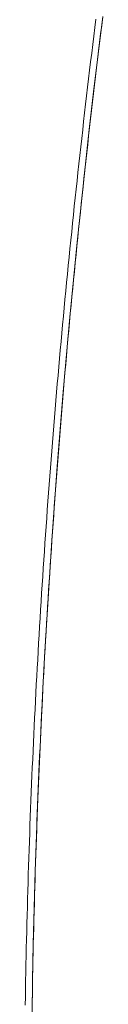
# Model space of a CAD drawing. Header units: inches. Extents: x 0 to 841, y 0 to 594.
# Tile 111 of 129: x 577.29 to 579.41, y 431.57 to 458.43. Entities that reach past the tile are written whole.
import ezdxf

# ---------------------------------------------------------------- set-up
doc = ezdxf.new("R2010")
doc.units = ezdxf.units.IN
doc.header["$LTSCALE"] = 46.255
doc.header["$MEASUREMENT"] = 0
doc.layers.get('0').update_dxf_attribs({"lineweight": 0})

msp = doc.modelspace()

# ---------------------------------------------------------------- linework, layer by layer
at = {"color": 7, "linetype": 'Continuous'}
for points in [[(577.295, 431.5527), (577.2986, 431.7746), (577.3024, 431.9966), (577.3064, 432.2188), (577.3107, 432.441), (577.3151, 432.6634), (577.3198, 432.8858), (577.3247, 433.1084), (577.3299, 433.3312), (577.3352, 433.554), (577.3408, 433.7769), (577.3466, 434), (577.3526, 434.2232), (577.3588, 434.4465), (577.3652, 434.6699), (577.3719, 434.8934), (577.3787, 435.117), (577.3858, 435.3408), (577.3932, 435.5646), (577.4007, 435.7886), (577.4084, 436.0127), (577.4164, 436.2368), (577.4246, 436.4611), (577.433, 436.6856), (577.4416, 436.9101), (577.4504, 437.1347), (577.4595, 437.3594), (577.4687, 437.5843), (577.4782, 437.8092), (577.4879, 438.0343), (577.4979, 438.2595), (577.508, 438.4848), (577.5184, 438.7101), (577.529, 438.9356), (577.5398, 439.1612), (577.5508, 439.3869), (577.562, 439.6127), (577.5735, 439.8386), (577.5851, 440.0647), (577.597, 440.2908), (577.6091, 440.517), (577.6214, 440.7433), (577.634, 440.9697), (577.6467, 441.1963), (577.6597, 441.4229), (577.6729, 441.6496), (577.6863, 441.8764), (577.6999, 442.1034), (577.7138, 442.3304), (577.7279, 442.5575), (577.7421, 442.7848), (577.7566, 443.0121), (577.7714, 443.2395), (577.7863, 443.467), (577.8014, 443.6946), (577.8168, 443.9223), (577.8324, 444.1502), (577.8482, 444.3781), (577.8642, 444.6061), (577.8805, 444.8342), (577.8969, 445.0623), (577.9136, 445.2906), (577.9305, 445.519), (577.9476, 445.7475), (577.9649, 445.976), (577.9824, 446.2047), (578.0002, 446.4334), (578.0182, 446.6623), (578.0364, 446.8912), (578.0548, 447.1202), (578.0734, 447.3494), (578.0922, 447.5786), (578.1113, 447.8078), (578.1306, 448.0372), (578.1501, 448.2667), (578.1698, 448.4962), (578.1897, 448.7259), (578.2098, 448.9556), (578.2302, 449.1854), (578.2508, 449.4153), (578.2716, 449.6453), (578.2926, 449.8754), (578.3138, 450.1056), (578.3352, 450.3358), (578.3569, 450.5661), (578.3788, 450.7965), (578.4009, 451.027), (578.4232, 451.2576), (578.4457, 451.4883), (578.4684, 451.719), (578.4914, 451.9498), (578.5146, 452.1807), (578.538, 452.4117), (578.5616, 452.6428), (578.5854, 452.8739), (578.6094, 453.1052), (578.6337, 453.3365), (578.6581, 453.5678), (578.6828, 453.7993), (578.7077, 454.0308), (578.7328, 454.2625), (578.7582, 454.4941), (578.7837, 454.7259), (578.8095, 454.9578), (578.8354, 455.1897), (578.8616, 455.4217), (578.888, 455.6537), (578.9147, 455.8859), (578.9415, 456.1181), (578.9685, 456.3504), (578.9958, 456.5827), (579.0233, 456.8152), (579.051, 457.0477), (579.0789, 457.2803), (579.107, 457.5129), (579.1354, 457.7456), (579.1639, 457.9784), (579.1927, 458.2113), (579.2217, 458.4442)], [(577.4795, 431.2452), (577.4953, 432.2303), (577.5155, 433.2176), (577.54, 434.2072), (577.5687, 435.1991), (577.6018, 436.1931), (577.6392, 437.1893), (577.6808, 438.1876), (577.7268, 439.1879), (577.7771, 440.1903), (577.8316, 441.1946), (577.8905, 442.2008), (577.9536, 443.2089), (578.021, 444.2189), (578.0927, 445.2306), (578.1687, 446.2441), (578.2489, 447.2592), (578.3334, 448.2759), (578.4221, 449.2941), (578.5151, 450.3137), (578.6122, 451.3347), (578.7136, 452.3568), (578.8191, 453.3801), (578.9289, 454.4044), (579.0428, 455.4298), (579.1608, 456.456), (579.283, 457.483), (579.4093, 458.5107)]]:
    msp.add_lwpolyline(points, dxfattribs=at)
at = {"color": 3, "linetype": 'Continuous'}
msp.add_lwpolyline([(577.4825, 431.4358), (577.4859, 431.6572), (577.4895, 431.8787), (577.4933, 432.1004), (577.4973, 432.3221), (577.5016, 432.544), (577.506, 432.766), (577.5107, 432.9881), (577.5156, 433.2103), (577.5207, 433.4327), (577.5261, 433.6552), (577.5316, 433.8777), (577.5374, 434.1004), (577.5434, 434.3232), (577.5496, 434.5462), (577.556, 434.7692), (577.5627, 434.9923), (577.5695, 435.2156), (577.5766, 435.439), (577.5839, 435.6625), (577.5914, 435.8861), (577.5991, 436.1098), (577.6071, 436.3336), (577.6153, 436.5575), (577.6237, 436.7816), (577.6323, 437.0057), (577.6411, 437.23), (577.6501, 437.4543), (577.6594, 437.6788), (577.6688, 437.9034), (577.6785, 438.1281), (577.6884, 438.3529), (577.6986, 438.5778), (577.7089, 438.8028), (577.7195, 439.0279), (577.7303, 439.2532), (577.7413, 439.4785), (577.7525, 439.7039), (577.7639, 439.9295), (577.7756, 440.1551), (577.7874, 440.3808), (577.7995, 440.6067), (577.8118, 440.8326), (577.8243, 441.0587), (577.8371, 441.2848), (577.85, 441.5111), (577.8632, 441.7375), (577.8766, 441.9639), (577.8902, 442.1905), (577.904, 442.4171), (577.9181, 442.6439), (577.9323, 442.8707), (577.9468, 443.0977), (577.9615, 443.3247), (577.9764, 443.5519), (577.9915, 443.7791), (578.0069, 444.0065), (578.0224, 444.2339), (578.0382, 444.4614), (578.0542, 444.689), (578.0704, 444.9168), (578.0868, 445.1446), (578.1035, 445.3725), (578.1203, 445.6005), (578.1374, 445.8286), (578.1547, 446.0568), (578.1722, 446.285), (578.1899, 446.5134), (578.2079, 446.7419), (578.2261, 446.9704), (578.2444, 447.1991), (578.263, 447.4278), (578.2818, 447.6566), (578.3009, 447.8855), (578.3201, 448.1145), (578.3396, 448.3436), (578.3592, 448.5728), (578.3791, 448.8021), (578.3992, 449.0314), (578.4196, 449.2609), (578.4401, 449.4904), (578.4609, 449.72), (578.4818, 449.9497), (578.503, 450.1795), (578.5244, 450.4093), (578.5461, 450.6393), (578.5679, 450.8693), (578.59, 451.0994), (578.6122, 451.3296), (578.6347, 451.5599), (578.6574, 451.7903), (578.6803, 452.0207), (578.7035, 452.2513), (578.7268, 452.4819), (578.7504, 452.7125), (578.7742, 452.9433), (578.7982, 453.1741), (578.8224, 453.4051), (578.8468, 453.6361), (578.8714, 453.8671), (578.8963, 454.0983), (578.9214, 454.3295), (578.9467, 454.5608), (578.9722, 454.7922), (578.9979, 455.0237), (579.0238, 455.2552), (579.05, 455.4868), (579.0763, 455.7185), (579.1029, 455.9503), (579.1297, 456.1821), (579.1567, 456.414), (579.1839, 456.646), (579.2114, 456.8781), (579.239, 457.1102), (579.2669, 457.3424), (579.295, 457.5746), (579.3233, 457.807), (579.3518, 458.0394), (579.3805, 458.2719), (579.4094, 458.5044)], dxfattribs=at)

doc.saveas('drawing.dxf')
